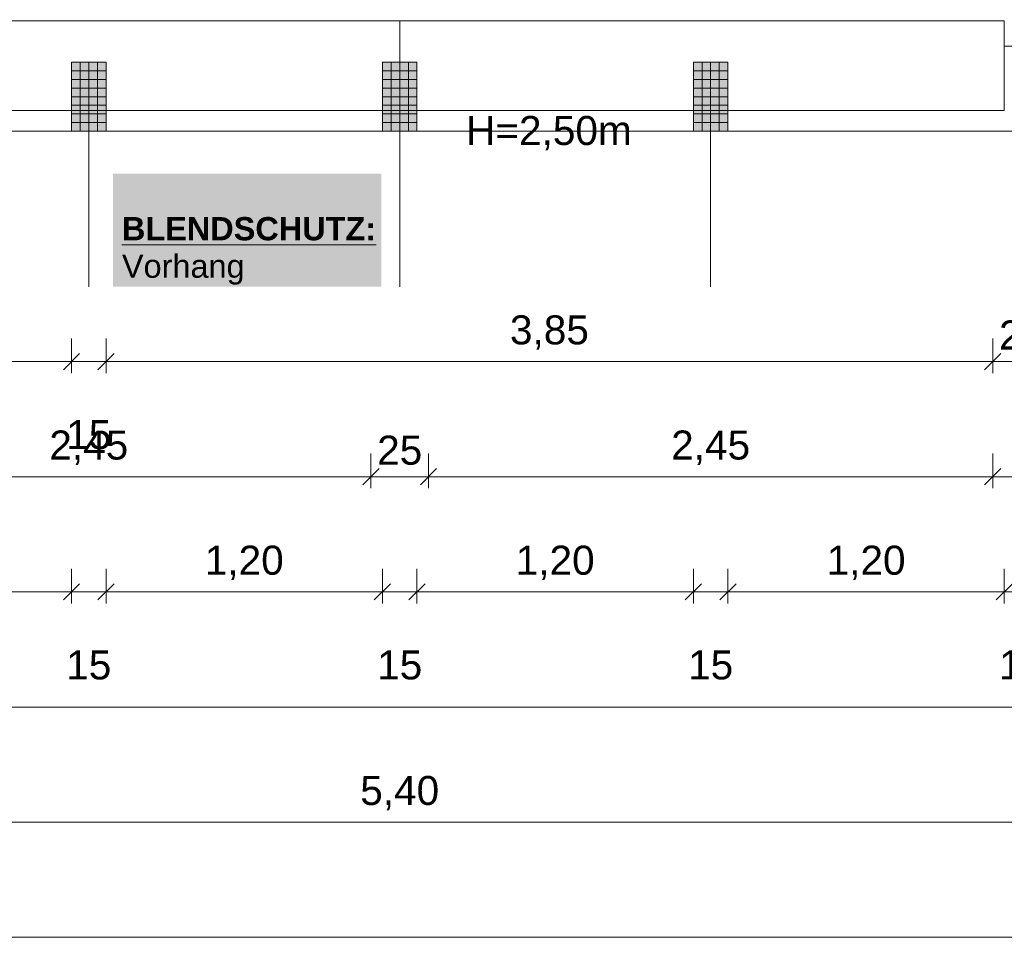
# Model space of a CAD drawing. Header units: metres. Extents: x -167 to 152, y -127 to 99.
# Tile 37 of 225: x -27.3 to -23.02, y -25.77 to -21.79. Entities that reach past the tile are written whole.
import ezdxf

# ---------------------------------------------------------------- set-up
doc = ezdxf.new("R2010")
doc.units = ezdxf.units.M
doc.header["$PDMODE"] = 1
doc.header["$PDSIZE"] = -2
doc.linetypes.add('Raster 01', pattern=[2, 1, -1])
doc.layers.get('0').update_dxf_attribs({"lineweight": 25})
for name, color, linetype, lineweight, true_color in [('014_Fassadenarbeiten-000 Aufsicht Betonfertigteile', 7, 'Continuous', 9, 0xc0c0c0), ('031_Metallbauarbeiten-330 Aufsicht Metallbauarbeiten', 7, 'Continuous', 9, 0xa6a6a6), ('AV1-Raster', 7, 'Raster 01', 9, 0xa6a6a6)]:
    doc.layers.add(name, color=color, linetype=linetype, lineweight=lineweight, true_color=true_color)
for name, color, linetype, lineweight in [('014_Fassadenarbeiten-330 Betonfertigteile vertikal', 7, 'Continuous', 9), ('030_Sonnenschutzarbeiten-BLENDSCHUTZ', 7, 'Continuous', 5), ('030_Sonnenschutzarbeiten-BLENDSCHUTZ  Beschriftung', 7, 'Continuous', 5), ('_1.35m (3D)', 7, 'Continuous', 9), ('_OG 1 (2D)', 7, 'Continuous', 9), ('_OG 1 - DS (2D)', 7, 'Continuous', 9), ('Bemaßung-Bemaßung', 7, 'Continuous', 9)]:
    doc.layers.add(name, color=color, linetype=linetype, lineweight=lineweight)
doc.layers.get('0').freeze()
doc.styles.add('Arial', font='arial.ttf')
doc.styles.add('Arial (bold)', font='arialbd.ttf')
doc.dimstyles.new('COE 50', dxfattribs={"dimtxt": 126.090495, "dimasz": 0.001414, "dimexe": 0.001, "dimexo": 0.01, "dimgap": 0.001, "dimtad": 1, "dimdec": 3, "dimtxsty": 'Arial', "dimblk": 'VW_SLASH-4', "dimblk1": 'VW_SLASH-4', "dimblk2": 'VW_SLASH-4', "dimcen": 0, "dimadec": 3, "dimazin": 0, "dimtfac": 0.8, "dimtdec": 3, "dimtix": 1, "dimtmove": 0, "dimatfit": 0, "dimldrblk": 'VW_SLASH-3', "dimfxl": 0.002, "dimfxlon": 1, "dimfrac": 2, "dimtolj": 1, "dimarcsym": 0})
pattern_1 = [(-90, (0, 0), (0.0375, 0), [])]
pattern_2 = [(0, (0, 0), (2e-18, -0.0375), [])]

# ---------------------------------------------------------------- blocks, each defined once
blk = doc.blocks.new('Group-2')
at = {"layer": 'AV1-Raster'}
for p, q in [((-27, -22.95), (-27, 1.35)), ((-25.65, -22.95), (-25.65, 1.35)), ((-24.3, -22.95), (-24.3, 1.35))]:
    blk.add_line(p, q, dxfattribs=at)
blk = doc.blocks.new('1.35m (3D)')
at = {"layer": 'AV1-Raster', "color": 7}
blk.add_blockref('Group-2', (0, 0), dxfattribs=at)
blk = doc.blocks.new('Group-11')
at = {"layer": '030_Sonnenschutzarbeiten-BLENDSCHUTZ  Beschriftung', "color": 6, "linetype": 'Continuous', "transparency": 33554559}
blk.add_solid([(-26.8946, -22.95), (-25.7299, -22.95), (-26.8946, -22.4589), (-25.7299, -22.4589)], dxfattribs=at)
at = {"layer": '030_Sonnenschutzarbeiten-BLENDSCHUTZ  Beschriftung', "insert": (-26.8561, -22.6477), "char_height": 0.100872, "attachment_point": 1, "line_spacing_factor": 0.967016, "style": 'Arial (bold)'}
blk.add_mtext('{\\LBLENDSCHUTZ:}{\\fArial|b0|i0|c0|p0;\\l\\PVorhang}', dxfattribs=at)
blk = doc.blocks.new('VW_SLASH-4')
at = {"color": 0, "linetype": 'ByBlock', "lineweight": -2, "transparency": 16777216}
blk.add_line((0, 0), (-1, 0), dxfattribs=at)
at = {"color": 0, "linetype": 'Continuous', "lineweight": 15, "transparency": 16777216, "flags": 128}
blk.add_lwpolyline([(0.5, 0.5), (-0.5, -0.5)], dxfattribs=at)
blk = doc.blocks.new('*D24')
at = {"layer": '030_Sonnenschutzarbeiten-BLENDSCHUTZ', "color": 0, "lineweight": -2}
for p, q in [((-30.925, -22.025), (-30.925, -22.175)), ((-27.075, -22.025), (-27.075, -22.175)), ((-27.1457, -22.125), (-30.8543, -22.125))]:
    blk.add_line(p, q, dxfattribs=at)
at = {"layer": 'Defpoints', "color": 0}
for p in [(-30.925, -21.385), (-27.075, -21.385), (-30.925, -22.125)]:
    blk.add_point(p, dxfattribs=at)
at = {"layer": '030_Sonnenschutzarbeiten-BLENDSCHUTZ', "color": 0, "lineweight": -2, "xscale": 0.070693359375, "yscale": 0.070693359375, "zscale": 0.070693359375, "rotation": 180}
blk.add_blockref('VW_SLASH-4', (-30.925, -22.125), dxfattribs=at)
at = {"layer": '030_Sonnenschutzarbeiten-BLENDSCHUTZ', "color": 0, "lineweight": -2, "xscale": 0.070693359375, "yscale": 0.070693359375, "zscale": 0.070693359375}
blk.add_blockref('VW_SLASH-4', (-27.075, -22.125), dxfattribs=at)
at = {"layer": '030_Sonnenschutzarbeiten-BLENDSCHUTZ', "color": 0, "lineweight": 13, "insert": (-29, -21.9992), "char_height": 0.12609, "attachment_point": 5, "style": 'Arial'}
blk.add_mtext('\\A1;3,85', dxfattribs=at)
blk = doc.blocks.new('VW_SLASH-3')
at = {"color": 0, "linetype": 'ByBlock', "lineweight": -2, "transparency": 16777216}
blk.add_line((0, 0), (-1, 0), dxfattribs=at)
at = {"color": 0, "linetype": 'Continuous', "lineweight": 15, "transparency": 16777216, "flags": 128}
blk.add_lwpolyline([(0.5, 0.5), (-0.5, -0.5)], dxfattribs=at)
blk = doc.blocks.new('*D25')
at = {"layer": '030_Sonnenschutzarbeiten-BLENDSCHUTZ', "color": 0, "lineweight": -2}
for p, q in [((-26.925, -22.025), (-26.925, -22.175)), ((-23.075, -22.025), (-23.075, -22.175)), ((-23.1457, -22.125), (-26.8543, -22.125))]:
    blk.add_line(p, q, dxfattribs=at)
at = {"layer": 'Defpoints', "color": 0}
for p in [(-26.925, -21.385), (-23.075, -21.385), (-26.925, -22.125)]:
    blk.add_point(p, dxfattribs=at)
at = {"layer": '030_Sonnenschutzarbeiten-BLENDSCHUTZ', "color": 0, "lineweight": -2, "xscale": 0.070693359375, "yscale": 0.070693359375, "zscale": 0.070693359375, "rotation": 180}
blk.add_blockref('VW_SLASH-4', (-26.925, -22.125), dxfattribs=at)
at = {"layer": '030_Sonnenschutzarbeiten-BLENDSCHUTZ', "color": 0, "lineweight": -2, "xscale": 0.070693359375, "yscale": 0.070693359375, "zscale": 0.070693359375}
blk.add_blockref('VW_SLASH-4', (-23.075, -22.125), dxfattribs=at)
at = {"layer": '030_Sonnenschutzarbeiten-BLENDSCHUTZ', "color": 0, "lineweight": 13, "insert": (-25, -21.9992), "char_height": 0.12609, "attachment_point": 5, "style": 'Arial'}
blk.add_mtext('\\A1;3,85', dxfattribs=at)
blk = doc.blocks.new('*D416')
at = {"layer": 'Bemaßung-Bemaßung', "color": 0, "lineweight": -2}
for p, q in [((-39.15, -25.675), (-39.15, -25.825)), ((0, -25.675), (0, -25.825)), ((-0.0707, -25.775), (-39.0793, -25.775))]:
    blk.add_line(p, q, dxfattribs=at)
at = {"layer": 'Defpoints', "color": 0}
for p in [(-39.15, -21.6), (0, -21.6), (-39.15, -25.775)]:
    blk.add_point(p, dxfattribs=at)
at = {"layer": 'Bemaßung-Bemaßung', "color": 0, "lineweight": -2, "xscale": 0.070693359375, "yscale": 0.070693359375, "zscale": 0.070693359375, "rotation": 180}
blk.add_blockref('VW_SLASH-4', (-39.15, -25.775), dxfattribs=at)
at = {"layer": 'Bemaßung-Bemaßung', "color": 0, "lineweight": -2, "xscale": 0.070693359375, "yscale": 0.070693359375, "zscale": 0.070693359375}
blk.add_blockref('VW_SLASH-4', (0, -25.775), dxfattribs=at)
at = {"layer": 'Bemaßung-Bemaßung', "color": 0, "insert": (-19.575, -25.6341), "char_height": 0.15131, "attachment_point": 5, "style": 'Arial'}
blk.add_mtext('\\A1;39,15', dxfattribs=at)
blk = doc.blocks.new('*D419')
at = {"layer": 'Bemaßung-Bemaßung', "color": 0, "lineweight": -2}
for p, q in [((-28.35, -25.175), (-28.35, -25.325)), ((-22.95, -25.175), (-22.95, -25.325)), ((-23.0207, -25.275), (-28.2793, -25.275))]:
    blk.add_line(p, q, dxfattribs=at)
at = {"layer": 'Defpoints', "color": 0}
for p in [(-28.35, -21.6), (-22.95, -21.6), (-28.35, -25.275)]:
    blk.add_point(p, dxfattribs=at)
at = {"layer": 'Bemaßung-Bemaßung', "color": 0, "lineweight": -2, "xscale": 0.070693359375, "yscale": 0.070693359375, "zscale": 0.070693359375, "rotation": 180}
blk.add_blockref('VW_SLASH-4', (-28.35, -25.275), dxfattribs=at)
at = {"layer": 'Bemaßung-Bemaßung', "color": 0, "lineweight": -2, "xscale": 0.070693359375, "yscale": 0.070693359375, "zscale": 0.070693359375}
blk.add_blockref('VW_SLASH-4', (-22.95, -25.275), dxfattribs=at)
at = {"layer": 'Bemaßung-Bemaßung', "color": 0, "insert": (-25.65, -25.1492), "char_height": 0.12609, "attachment_point": 5, "style": 'Arial'}
blk.add_mtext('\\A1;5,40', dxfattribs=at)
blk = doc.blocks.new('*D432')
at = {"layer": 'Bemaßung-Bemaßung', "color": 0, "lineweight": -2}
for p, q in [((-39.825, -24.675), (-39.825, -24.825)), ((0.675, -24.675), (0.675, -24.825)), ((0.6043, -24.775), (-39.7543, -24.775))]:
    blk.add_line(p, q, dxfattribs=at)
at = {"layer": 'Defpoints', "color": 0}
for p in [(-39.825, -22.275), (0.675, -22.275), (-39.825, -24.775)]:
    blk.add_point(p, dxfattribs=at)
at = {"layer": 'Bemaßung-Bemaßung', "color": 0, "lineweight": -2, "xscale": 0.070693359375, "yscale": 0.070693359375, "zscale": 0.070693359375, "rotation": 180}
blk.add_blockref('VW_SLASH-4', (-39.825, -24.775), dxfattribs=at)
at = {"layer": 'Bemaßung-Bemaßung', "color": 0, "lineweight": -2, "xscale": 0.070693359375, "yscale": 0.070693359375, "zscale": 0.070693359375}
blk.add_blockref('VW_SLASH-4', (0.675, -24.775), dxfattribs=at)
at = {"layer": 'Bemaßung-Bemaßung', "color": 0, "insert": (-19.575, -24.6492), "char_height": 0.12609, "attachment_point": 5, "style": 'Arial'}
blk.add_mtext('\\A1;40,50', dxfattribs=at)
blk = doc.blocks.new('*D470')
at = {"layer": 'Bemaßung-Bemaßung', "color": 0, "linetype": 'Continuous', "lineweight": -2}
for p, q in [((-23.025, -24.175), (-23.025, -24.325)), ((-22.875, -24.175), (-22.875, -24.325)), ((-23.0957, -24.275), (-23.1664, -24.275)), ((-23.025, -24.275), (-22.875, -24.275)), ((-22.8043, -24.275), (-22.7336, -24.275))]:
    blk.add_line(p, q, dxfattribs=at)
at = {"layer": 'Defpoints', "color": 0}
for p in [(-23.025, -22.275), (-22.875, -22.275), (-22.875, -24.275)]:
    blk.add_point(p, dxfattribs=at)
at = {"layer": 'Bemaßung-Bemaßung', "color": 0, "lineweight": -2, "xscale": 0.070693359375, "yscale": 0.070693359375, "zscale": 0.070693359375}
blk.add_blockref('VW_SLASH-4', (-23.025, -24.275), dxfattribs=at)
at = {"layer": 'Bemaßung-Bemaßung', "color": 0, "lineweight": -2, "xscale": 0.070693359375, "yscale": 0.070693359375, "zscale": 0.070693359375, "rotation": 180}
blk.add_blockref('VW_SLASH-4', (-22.875, -24.275), dxfattribs=at)
at = {"layer": 'Bemaßung-Bemaßung', "color": 0, "insert": (-22.95, -24.5931), "char_height": 0.12609, "attachment_point": 5, "style": 'Arial'}
blk.add_mtext('\\A1;15', dxfattribs=at)
blk = doc.blocks.new('*D471')
at = {"layer": 'Bemaßung-Bemaßung', "color": 0, "linetype": 'Continuous', "lineweight": -2}
for p, q in [((-24.225, -24.175), (-24.225, -24.325)), ((-23.025, -24.175), (-23.025, -24.325)), ((-24.1543, -24.275), (-23.0957, -24.275))]:
    blk.add_line(p, q, dxfattribs=at)
at = {"layer": 'Defpoints', "color": 0}
for p in [(-24.225, -22.275), (-23.025, -22.275), (-23.025, -24.275)]:
    blk.add_point(p, dxfattribs=at)
at = {"layer": 'Bemaßung-Bemaßung', "color": 0, "lineweight": -2, "xscale": 0.070693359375, "yscale": 0.070693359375, "zscale": 0.070693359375, "rotation": 180}
blk.add_blockref('VW_SLASH-4', (-24.225, -24.275), dxfattribs=at)
at = {"layer": 'Bemaßung-Bemaßung', "color": 0, "lineweight": -2, "xscale": 0.070693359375, "yscale": 0.070693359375, "zscale": 0.070693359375}
blk.add_blockref('VW_SLASH-4', (-23.025, -24.275), dxfattribs=at)
at = {"layer": 'Bemaßung-Bemaßung', "color": 0, "insert": (-23.625, -24.1492), "char_height": 0.12609, "attachment_point": 5, "style": 'Arial'}
blk.add_mtext('\\A1;1,20', dxfattribs=at)
blk = doc.blocks.new('*D472')
at = {"layer": 'Bemaßung-Bemaßung', "color": 0, "linetype": 'Continuous', "lineweight": -2}
for p, q in [((-24.375, -24.175), (-24.375, -24.325)), ((-24.225, -24.175), (-24.225, -24.325)), ((-24.4457, -24.275), (-24.5164, -24.275)), ((-24.375, -24.275), (-24.225, -24.275)), ((-24.1543, -24.275), (-24.0836, -24.275))]:
    blk.add_line(p, q, dxfattribs=at)
at = {"layer": 'Defpoints', "color": 0}
for p in [(-24.375, -22.275), (-24.225, -22.275), (-24.225, -24.275)]:
    blk.add_point(p, dxfattribs=at)
at = {"layer": 'Bemaßung-Bemaßung', "color": 0, "lineweight": -2, "xscale": 0.070693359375, "yscale": 0.070693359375, "zscale": 0.070693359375}
blk.add_blockref('VW_SLASH-4', (-24.375, -24.275), dxfattribs=at)
at = {"layer": 'Bemaßung-Bemaßung', "color": 0, "lineweight": -2, "xscale": 0.070693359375, "yscale": 0.070693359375, "zscale": 0.070693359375, "rotation": 180}
blk.add_blockref('VW_SLASH-4', (-24.225, -24.275), dxfattribs=at)
at = {"layer": 'Bemaßung-Bemaßung', "color": 0, "insert": (-24.3, -24.5931), "char_height": 0.12609, "attachment_point": 5, "style": 'Arial'}
blk.add_mtext('\\A1;15', dxfattribs=at)
blk = doc.blocks.new('*D473')
at = {"layer": 'Bemaßung-Bemaßung', "color": 0, "linetype": 'Continuous', "lineweight": -2}
for p, q in [((-25.575, -24.175), (-25.575, -24.325)), ((-24.375, -24.175), (-24.375, -24.325)), ((-25.5043, -24.275), (-24.4457, -24.275))]:
    blk.add_line(p, q, dxfattribs=at)
at = {"layer": 'Defpoints', "color": 0}
for p in [(-25.575, -22.275), (-24.375, -22.275), (-24.375, -24.275)]:
    blk.add_point(p, dxfattribs=at)
at = {"layer": 'Bemaßung-Bemaßung', "color": 0, "lineweight": -2, "xscale": 0.070693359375, "yscale": 0.070693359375, "zscale": 0.070693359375, "rotation": 180}
blk.add_blockref('VW_SLASH-4', (-25.575, -24.275), dxfattribs=at)
at = {"layer": 'Bemaßung-Bemaßung', "color": 0, "lineweight": -2, "xscale": 0.070693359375, "yscale": 0.070693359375, "zscale": 0.070693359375}
blk.add_blockref('VW_SLASH-4', (-24.375, -24.275), dxfattribs=at)
at = {"layer": 'Bemaßung-Bemaßung', "color": 0, "insert": (-24.975, -24.1492), "char_height": 0.12609, "attachment_point": 5, "style": 'Arial'}
blk.add_mtext('\\A1;1,20', dxfattribs=at)
blk = doc.blocks.new('*D474')
at = {"layer": 'Bemaßung-Bemaßung', "color": 0, "linetype": 'Continuous', "lineweight": -2}
for p, q in [((-25.725, -24.175), (-25.725, -24.325)), ((-25.575, -24.175), (-25.575, -24.325)), ((-25.7957, -24.275), (-25.8664, -24.275)), ((-25.725, -24.275), (-25.575, -24.275)), ((-25.5043, -24.275), (-25.4336, -24.275))]:
    blk.add_line(p, q, dxfattribs=at)
at = {"layer": 'Defpoints', "color": 0}
for p in [(-25.725, -22.275), (-25.575, -22.275), (-25.575, -24.275)]:
    blk.add_point(p, dxfattribs=at)
at = {"layer": 'Bemaßung-Bemaßung', "color": 0, "lineweight": -2, "xscale": 0.070693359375, "yscale": 0.070693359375, "zscale": 0.070693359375}
blk.add_blockref('VW_SLASH-4', (-25.725, -24.275), dxfattribs=at)
at = {"layer": 'Bemaßung-Bemaßung', "color": 0, "lineweight": -2, "xscale": 0.070693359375, "yscale": 0.070693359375, "zscale": 0.070693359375, "rotation": 180}
blk.add_blockref('VW_SLASH-4', (-25.575, -24.275), dxfattribs=at)
at = {"layer": 'Bemaßung-Bemaßung', "color": 0, "insert": (-25.65, -24.5931), "char_height": 0.12609, "attachment_point": 5, "style": 'Arial'}
blk.add_mtext('\\A1;15', dxfattribs=at)
blk = doc.blocks.new('*D475')
at = {"layer": 'Bemaßung-Bemaßung', "color": 0, "linetype": 'Continuous', "lineweight": -2}
for p, q in [((-26.925, -24.175), (-26.925, -24.325)), ((-25.725, -24.175), (-25.725, -24.325)), ((-26.8543, -24.275), (-25.7957, -24.275))]:
    blk.add_line(p, q, dxfattribs=at)
at = {"layer": 'Defpoints', "color": 0}
for p in [(-26.925, -22.275), (-25.725, -22.275), (-25.725, -24.275)]:
    blk.add_point(p, dxfattribs=at)
at = {"layer": 'Bemaßung-Bemaßung', "color": 0, "lineweight": -2, "xscale": 0.070693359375, "yscale": 0.070693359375, "zscale": 0.070693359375, "rotation": 180}
blk.add_blockref('VW_SLASH-4', (-26.925, -24.275), dxfattribs=at)
at = {"layer": 'Bemaßung-Bemaßung', "color": 0, "lineweight": -2, "xscale": 0.070693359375, "yscale": 0.070693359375, "zscale": 0.070693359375}
blk.add_blockref('VW_SLASH-4', (-25.725, -24.275), dxfattribs=at)
at = {"layer": 'Bemaßung-Bemaßung', "color": 0, "insert": (-26.325, -24.1492), "char_height": 0.12609, "attachment_point": 5, "style": 'Arial'}
blk.add_mtext('\\A1;1,20', dxfattribs=at)
blk = doc.blocks.new('*D476')
at = {"layer": 'Bemaßung-Bemaßung', "color": 0, "linetype": 'Continuous', "lineweight": -2}
for p, q in [((-27.075, -24.175), (-27.075, -24.325)), ((-26.925, -24.175), (-26.925, -24.325)), ((-27.1457, -24.275), (-27.2164, -24.275)), ((-27.075, -24.275), (-26.925, -24.275)), ((-26.8543, -24.275), (-26.7836, -24.275))]:
    blk.add_line(p, q, dxfattribs=at)
at = {"layer": 'Defpoints', "color": 0}
for p in [(-27.075, -22.275), (-26.925, -22.275), (-26.925, -24.275)]:
    blk.add_point(p, dxfattribs=at)
at = {"layer": 'Bemaßung-Bemaßung', "color": 0, "lineweight": -2, "xscale": 0.070693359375, "yscale": 0.070693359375, "zscale": 0.070693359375}
blk.add_blockref('VW_SLASH-4', (-27.075, -24.275), dxfattribs=at)
at = {"layer": 'Bemaßung-Bemaßung', "color": 0, "lineweight": -2, "xscale": 0.070693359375, "yscale": 0.070693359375, "zscale": 0.070693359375, "rotation": 180}
blk.add_blockref('VW_SLASH-4', (-26.925, -24.275), dxfattribs=at)
at = {"layer": 'Bemaßung-Bemaßung', "color": 0, "insert": (-27, -24.5931), "char_height": 0.12609, "attachment_point": 5, "style": 'Arial'}
blk.add_mtext('\\A1;15', dxfattribs=at)
blk = doc.blocks.new('*D477')
at = {"layer": 'Bemaßung-Bemaßung', "color": 0, "linetype": 'Continuous', "lineweight": -2}
for p, q in [((-28.275, -24.175), (-28.275, -24.325)), ((-27.075, -24.175), (-27.075, -24.325)), ((-28.2043, -24.275), (-27.1457, -24.275))]:
    blk.add_line(p, q, dxfattribs=at)
at = {"layer": 'Defpoints', "color": 0}
for p in [(-28.275, -22.275), (-27.075, -22.275), (-27.075, -24.275)]:
    blk.add_point(p, dxfattribs=at)
at = {"layer": 'Bemaßung-Bemaßung', "color": 0, "lineweight": -2, "xscale": 0.070693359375, "yscale": 0.070693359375, "zscale": 0.070693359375, "rotation": 180}
blk.add_blockref('VW_SLASH-4', (-28.275, -24.275), dxfattribs=at)
at = {"layer": 'Bemaßung-Bemaßung', "color": 0, "lineweight": -2, "xscale": 0.070693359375, "yscale": 0.070693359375, "zscale": 0.070693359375}
blk.add_blockref('VW_SLASH-4', (-27.075, -24.275), dxfattribs=at)
at = {"layer": 'Bemaßung-Bemaßung', "color": 0, "insert": (-27.675, -24.1492), "char_height": 0.12609, "attachment_point": 5, "style": 'Arial'}
blk.add_mtext('\\A1;1,20', dxfattribs=at)
blk = doc.blocks.new('*D577')
at = {"layer": 'Bemaßung-Bemaßung', "color": 0, "linetype": 'Continuous', "lineweight": -2}
for p, q in [((-30.975, -23.175), (-30.975, -23.325)), ((-27.075, -23.175), (-27.075, -23.325)), ((-27.1457, -23.275), (-30.9043, -23.275))]:
    blk.add_line(p, q, dxfattribs=at)
at = {"layer": 'Defpoints', "color": 0}
for p in [(-30.975, -21.475), (-27.075, -21.475), (-30.975, -23.275)]:
    blk.add_point(p, dxfattribs=at)
at = {"layer": 'Bemaßung-Bemaßung', "color": 0, "lineweight": -2, "xscale": 0.070693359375, "yscale": 0.070693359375, "zscale": 0.070693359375, "rotation": 180}
blk.add_blockref('VW_SLASH-4', (-30.975, -23.275), dxfattribs=at)
at = {"layer": 'Bemaßung-Bemaßung', "color": 0, "lineweight": -2, "xscale": 0.070693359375, "yscale": 0.070693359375, "zscale": 0.070693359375}
blk.add_blockref('VW_SLASH-4', (-27.075, -23.275), dxfattribs=at)
at = {"layer": 'Bemaßung-Bemaßung', "color": 0, "insert": (-29.025, -23.1492), "char_height": 0.12609, "attachment_point": 5, "style": 'Arial'}
blk.add_mtext('\\A1;3,90', dxfattribs=at)
blk = doc.blocks.new('*D578')
at = {"layer": 'Bemaßung-Bemaßung', "color": 0, "linetype": 'Continuous', "lineweight": -2}
for p, q in [((-27.075, -23.175), (-27.075, -23.325)), ((-26.925, -23.175), (-26.925, -23.325)), ((-27.1457, -23.275), (-27.2164, -23.275)), ((-26.925, -23.275), (-27.075, -23.275)), ((-26.8543, -23.275), (-26.7836, -23.275))]:
    blk.add_line(p, q, dxfattribs=at)
at = {"layer": 'Defpoints', "color": 0}
for p in [(-27.075, -21.475), (-26.925, -21.475), (-27.075, -23.275)]:
    blk.add_point(p, dxfattribs=at)
at = {"layer": 'Bemaßung-Bemaßung', "color": 0, "lineweight": -2, "xscale": 0.070693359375, "yscale": 0.070693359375, "zscale": 0.070693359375}
blk.add_blockref('VW_SLASH-4', (-27.075, -23.275), dxfattribs=at)
at = {"layer": 'Bemaßung-Bemaßung', "color": 0, "lineweight": -2, "xscale": 0.070693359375, "yscale": 0.070693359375, "zscale": 0.070693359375, "rotation": 180}
blk.add_blockref('VW_SLASH-4', (-26.925, -23.275), dxfattribs=at)
at = {"layer": 'Bemaßung-Bemaßung', "color": 0, "insert": (-27, -23.5931), "char_height": 0.12609, "attachment_point": 5, "style": 'Arial'}
blk.add_mtext('\\A1;15', dxfattribs=at)
blk = doc.blocks.new('*D579')
at = {"layer": 'Bemaßung-Bemaßung', "color": 0, "linetype": 'Continuous', "lineweight": -2}
for p, q in [((-26.925, -23.175), (-26.925, -23.325)), ((-23.075, -23.175), (-23.075, -23.325)), ((-23.1457, -23.275), (-26.8543, -23.275))]:
    blk.add_line(p, q, dxfattribs=at)
at = {"layer": 'Defpoints', "color": 0}
for p in [(-26.925, -21.475), (-23.075, -21.475), (-26.925, -23.275)]:
    blk.add_point(p, dxfattribs=at)
at = {"layer": 'Bemaßung-Bemaßung', "color": 0, "lineweight": -2, "xscale": 0.070693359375, "yscale": 0.070693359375, "zscale": 0.070693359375, "rotation": 180}
blk.add_blockref('VW_SLASH-4', (-26.925, -23.275), dxfattribs=at)
at = {"layer": 'Bemaßung-Bemaßung', "color": 0, "lineweight": -2, "xscale": 0.070693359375, "yscale": 0.070693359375, "zscale": 0.070693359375}
blk.add_blockref('VW_SLASH-4', (-23.075, -23.275), dxfattribs=at)
at = {"layer": 'Bemaßung-Bemaßung', "color": 0, "insert": (-25, -23.1492), "char_height": 0.12609, "attachment_point": 5, "style": 'Arial'}
blk.add_mtext('\\A1;3,85', dxfattribs=at)
blk = doc.blocks.new('*D580')
at = {"layer": 'Bemaßung-Bemaßung', "color": 0, "linetype": 'Continuous', "lineweight": -2}
for p, q in [((-23.075, -23.175), (-23.075, -23.325)), ((-22.825, -23.175), (-22.825, -23.325)), ((-23.1457, -23.275), (-23.2164, -23.275)), ((-22.825, -23.275), (-23.075, -23.275)), ((-22.7543, -23.275), (-22.6836, -23.275))]:
    blk.add_line(p, q, dxfattribs=at)
at = {"layer": 'Defpoints', "color": 0}
for p in [(-23.075, -21.475), (-22.825, -21.725), (-23.075, -23.275)]:
    blk.add_point(p, dxfattribs=at)
at = {"layer": 'Bemaßung-Bemaßung', "color": 0, "lineweight": -2, "xscale": 0.070693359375, "yscale": 0.070693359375, "zscale": 0.070693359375}
blk.add_blockref('VW_SLASH-4', (-23.075, -23.275), dxfattribs=at)
at = {"layer": 'Bemaßung-Bemaßung', "color": 0, "lineweight": -2, "xscale": 0.070693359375, "yscale": 0.070693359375, "zscale": 0.070693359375, "rotation": 180}
blk.add_blockref('VW_SLASH-4', (-22.825, -23.275), dxfattribs=at)
at = {"layer": 'Bemaßung-Bemaßung', "color": 0, "insert": (-22.95, -23.1606), "char_height": 0.12609, "attachment_point": 5, "style": 'Arial'}
blk.add_mtext('\\A1;25', dxfattribs=at)
blk = doc.blocks.new('*D625')
at = {"layer": 'Bemaßung-Bemaßung', "color": 0, "lineweight": -2}
for p, q in [((-28.225, -23.675), (-28.225, -23.825)), ((-25.775, -23.675), (-25.775, -23.825)), ((-25.8457, -23.775), (-28.1543, -23.775))]:
    blk.add_line(p, q, dxfattribs=at)
at = {"layer": 'Defpoints', "color": 0}
for p in [(-28.225, -21.475), (-25.775, -21.475), (-28.225, -23.775)]:
    blk.add_point(p, dxfattribs=at)
at = {"layer": 'Bemaßung-Bemaßung', "color": 0, "lineweight": -2, "xscale": 0.070693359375, "yscale": 0.070693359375, "zscale": 0.070693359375, "rotation": 180}
blk.add_blockref('VW_SLASH-4', (-28.225, -23.775), dxfattribs=at)
at = {"layer": 'Bemaßung-Bemaßung', "color": 0, "lineweight": -2, "xscale": 0.070693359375, "yscale": 0.070693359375, "zscale": 0.070693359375}
blk.add_blockref('VW_SLASH-4', (-25.775, -23.775), dxfattribs=at)
at = {"layer": 'Bemaßung-Bemaßung', "color": 0, "insert": (-27, -23.6492), "char_height": 0.12609, "attachment_point": 5, "style": 'Arial'}
blk.add_mtext('\\A1;2,45', dxfattribs=at)
blk = doc.blocks.new('*D626')
at = {"layer": 'Bemaßung-Bemaßung', "color": 0, "lineweight": -2}
for p, q in [((-25.775, -23.675), (-25.775, -23.825)), ((-25.525, -23.675), (-25.525, -23.825)), ((-25.8457, -23.775), (-25.9164, -23.775)), ((-25.525, -23.775), (-25.775, -23.775)), ((-25.4543, -23.775), (-25.3836, -23.775))]:
    blk.add_line(p, q, dxfattribs=at)
at = {"layer": 'Defpoints', "color": 0}
for p in [(-25.775, -21.475), (-25.525, -21.475), (-25.775, -23.775)]:
    blk.add_point(p, dxfattribs=at)
at = {"layer": 'Bemaßung-Bemaßung', "color": 0, "lineweight": -2, "xscale": 0.070693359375, "yscale": 0.070693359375, "zscale": 0.070693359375}
blk.add_blockref('VW_SLASH-4', (-25.775, -23.775), dxfattribs=at)
at = {"layer": 'Bemaßung-Bemaßung', "color": 0, "lineweight": -2, "xscale": 0.070693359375, "yscale": 0.070693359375, "zscale": 0.070693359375, "rotation": 180}
blk.add_blockref('VW_SLASH-4', (-25.525, -23.775), dxfattribs=at)
at = {"layer": 'Bemaßung-Bemaßung', "color": 0, "insert": (-25.65, -23.6606), "char_height": 0.12609, "attachment_point": 5, "style": 'Arial'}
blk.add_mtext('\\A1;25', dxfattribs=at)
blk = doc.blocks.new('*D627')
at = {"layer": 'Bemaßung-Bemaßung', "color": 0, "lineweight": -2}
for p, q in [((-25.525, -23.675), (-25.525, -23.825)), ((-23.075, -23.675), (-23.075, -23.825)), ((-23.1457, -23.775), (-25.4543, -23.775))]:
    blk.add_line(p, q, dxfattribs=at)
at = {"layer": 'Defpoints', "color": 0}
for p in [(-25.525, -21.475), (-23.075, -21.475), (-25.525, -23.775)]:
    blk.add_point(p, dxfattribs=at)
at = {"layer": 'Bemaßung-Bemaßung', "color": 0, "lineweight": -2, "xscale": 0.070693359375, "yscale": 0.070693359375, "zscale": 0.070693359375, "rotation": 180}
blk.add_blockref('VW_SLASH-4', (-25.525, -23.775), dxfattribs=at)
at = {"layer": 'Bemaßung-Bemaßung', "color": 0, "lineweight": -2, "xscale": 0.070693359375, "yscale": 0.070693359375, "zscale": 0.070693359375}
blk.add_blockref('VW_SLASH-4', (-23.075, -23.775), dxfattribs=at)
at = {"layer": 'Bemaßung-Bemaßung', "color": 0, "insert": (-24.3, -23.6492), "char_height": 0.12609, "attachment_point": 5, "style": 'Arial'}
blk.add_mtext('\\A1;2,45', dxfattribs=at)
blk = doc.blocks.new('*D628')
at = {"layer": 'Bemaßung-Bemaßung', "color": 0, "lineweight": -2}
for p, q in [((-23.075, -23.675), (-23.075, -23.825)), ((-18.775, -23.675), (-18.775, -23.825)), ((-18.8457, -23.775), (-23.0043, -23.775))]:
    blk.add_line(p, q, dxfattribs=at)
at = {"layer": 'Defpoints', "color": 0}
for p in [(-23.075, -21.475), (-18.775, -21.475), (-23.075, -23.775)]:
    blk.add_point(p, dxfattribs=at)
at = {"layer": 'Bemaßung-Bemaßung', "color": 0, "lineweight": -2, "xscale": 0.070693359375, "yscale": 0.070693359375, "zscale": 0.070693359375, "rotation": 180}
blk.add_blockref('VW_SLASH-4', (-23.075, -23.775), dxfattribs=at)
at = {"layer": 'Bemaßung-Bemaßung', "color": 0, "lineweight": -2, "xscale": 0.070693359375, "yscale": 0.070693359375, "zscale": 0.070693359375}
blk.add_blockref('VW_SLASH-4', (-18.775, -23.775), dxfattribs=at)
at = {"layer": 'Bemaßung-Bemaßung', "color": 0, "insert": (-20.925, -23.6492), "char_height": 0.12609, "attachment_point": 5, "style": 'Arial'}
blk.add_mtext('\\A1;4,30', dxfattribs=at)
blk = doc.blocks.new('OG 1 - DS (2D)')
at = {"layer": '030_Sonnenschutzarbeiten-BLENDSCHUTZ  Beschriftung', "color": 7}
blk.add_blockref('Group-11', (0, 0), dxfattribs=at)
at = {"layer": '030_Sonnenschutzarbeiten-BLENDSCHUTZ', "color": 7, "insert": (-25.3621, -22.2087), "char_height": 0.12609, "attachment_point": 1, "line_spacing_factor": 0.969122, "style": 'Arial'}
blk.add_mtext('H=2,50m', dxfattribs=at)
at = {"layer": '030_Sonnenschutzarbeiten-BLENDSCHUTZ', "color": 7, "lineweight": 13}
for p1, p2, picture, middle in [((-27.075, -21.385), (-30.925, -21.385), '*D24', (-29, -21.9992)), ((-23.075, -21.385), (-26.925, -21.385), '*D25', (-25, -21.9992))]:
    dim = blk.add_aligned_dim(p1=p1, p2=p2, distance=0.74, text='3,85', dimstyle='COE 50', override={"dimtxt": 0.12609, "dimasz": 0.070693, "dimexe": 0.05, "dimgap": 0.05, "dimpost": '<>', "dimtxsty": 'Arial', "dimtmove": 2, "dimfxl": 0.1}, dxfattribs=at)
    dim.commit()
    dim.dimension.update_dxf_attribs({"geometry": picture, "text_midpoint": middle})
blk = doc.blocks.new('OG 1 (2D)')
at = {"layer": '014_Fassadenarbeiten-000 Aufsicht Betonfertigteile', "flags": 128}
blk.add_lwpolyline([(-39.455, -21.905), (0.305, -21.905), (0.675, -22.275), (-39.825, -22.275)], close=True, dxfattribs=at)
at = {"layer": 'Bemaßung-Bemaßung'}
dim = blk.add_linear_dim(base=(-39.825, -24.775), p1=(0.675, -22.275), p2=(-39.825, -22.275), text='40,50', dimstyle='COE 50', override={"dimtxt": 0.12609, "dimasz": 0.070693, "dimexe": 0.05, "dimgap": 0.05, "dimpost": '<>', "dimtxsty": 'Arial', "dimtmove": 2, "dimfxl": 0.1}, dxfattribs=at)
dim.commit()
dim.dimension.update_dxf_attribs({"geometry": '*D432', "text_midpoint": (-19.575, -24.6492)})
at = {"layer": 'Bemaßung-Bemaßung', "linetype": 'Continuous'}
for base, p1, p2, text, override, picture, middle in [((-27.075, -24.275), (-28.275, -22.275), (-27.075, -22.275), '1,20', {"dimtxt": 0.12609, "dimasz": 0.070693, "dimexe": 0.05, "dimgap": 0.05, "dimpost": '<>', "dimtxsty": 'Arial', "dimtmove": 2, "dimfxl": 0.1}, '*D477', (-27.675, -24.1492)), ((-26.925, -24.275), (-27.075, -22.275), (-26.925, -22.275), '15', {"dimtxt": 0.12609, "dimasz": 0.070693, "dimexe": 0.05, "dimgap": 0.05, "dimpost": '<>', "dimtxsty": 'Arial', "dimtix": 0, "dimtmove": 2, "dimfxl": 0.1}, '*D476', (-27, -24.5931)), ((-25.725, -24.275), (-26.925, -22.275), (-25.725, -22.275), '1,20', {"dimtxt": 0.12609, "dimasz": 0.070693, "dimexe": 0.05, "dimgap": 0.05, "dimpost": '<>', "dimtxsty": 'Arial', "dimtmove": 2, "dimfxl": 0.1}, '*D475', (-26.325, -24.1492)), ((-25.575, -24.275), (-25.725, -22.275), (-25.575, -22.275), '15', {"dimtxt": 0.12609, "dimasz": 0.070693, "dimexe": 0.05, "dimgap": 0.05, "dimpost": '<>', "dimtxsty": 'Arial', "dimtix": 0, "dimtmove": 2, "dimfxl": 0.1}, '*D474', (-25.65, -24.5931)), ((-24.375, -24.275), (-25.575, -22.275), (-24.375, -22.275), '1,20', {"dimtxt": 0.12609, "dimasz": 0.070693, "dimexe": 0.05, "dimgap": 0.05, "dimpost": '<>', "dimtxsty": 'Arial', "dimtmove": 2, "dimfxl": 0.1}, '*D473', (-24.975, -24.1492)), ((-24.225, -24.275), (-24.375, -22.275), (-24.225, -22.275), '15', {"dimtxt": 0.12609, "dimasz": 0.070693, "dimexe": 0.05, "dimgap": 0.05, "dimpost": '<>', "dimtxsty": 'Arial', "dimtix": 0, "dimtmove": 2, "dimfxl": 0.1}, '*D472', (-24.3, -24.5931)), ((-23.025, -24.275), (-24.225, -22.275), (-23.025, -22.275), '1,20', {"dimtxt": 0.12609, "dimasz": 0.070693, "dimexe": 0.05, "dimgap": 0.05, "dimpost": '<>', "dimtxsty": 'Arial', "dimtmove": 2, "dimfxl": 0.1}, '*D471', (-23.625, -24.1492)), ((-22.875, -24.275), (-23.025, -22.275), (-22.875, -22.275), '15', {"dimtxt": 0.12609, "dimasz": 0.070693, "dimexe": 0.05, "dimgap": 0.05, "dimpost": '<>', "dimtxsty": 'Arial', "dimtix": 0, "dimtmove": 2, "dimfxl": 0.1}, '*D470', (-22.95, -24.5931))]:
    dim = blk.add_linear_dim(base=base, p1=p1, p2=p2, text=text, dimstyle='COE 50', override=override, dxfattribs=at)
    dim.commit()
    dim.dimension.update_dxf_attribs({"geometry": picture, "text_midpoint": middle})
at = {"color": 255}
blk.add_wipeout([(-25.65, -21.795), (-23.025, -21.795), (-23.025, -22.185), (-25.65, -22.185)], dxfattribs=at).dxf.layer = '031_Metallbauarbeiten-330 Aufsicht Metallbauarbeiten'
at = {"layer": '014_Fassadenarbeiten-330 Betonfertigteile vertikal', "linetype": 'Continuous', "lineweight": 0}
blk.add_hatch(color=9, dxfattribs=at).paths.add_polyline_path([(-24.225, -21.975), (-24.375, -21.975), (-24.375, -22.275), (-24.225, -22.275)])
at = {"layer": '014_Fassadenarbeiten-330 Betonfertigteile vertikal', "linetype": 'Continuous', "lineweight": 9}
h = blk.add_hatch(dxfattribs=at)
h.set_pattern_fill('Stahlbetonfertigteil', color=8, style=0, pattern_type=2)
h.set_pattern_definition(pattern_1)
h.paths.add_polyline_path([(-24.225, -21.975), (-24.375, -21.975), (-24.375, -22.275), (-24.225, -22.275)])
at = {"layer": '014_Fassadenarbeiten-330 Betonfertigteile vertikal', "linetype": 'Continuous', "lineweight": 13}
h = blk.add_hatch(dxfattribs=at)
h.set_pattern_fill('Stahlbetonfertigteil-1', color=8, style=0, pattern_type=2)
h.set_pattern_definition(pattern_2)
h.paths.add_polyline_path([(-24.225, -21.975), (-24.375, -21.975), (-24.375, -22.275), (-24.225, -22.275)])
at = {"layer": '014_Fassadenarbeiten-330 Betonfertigteile vertikal', "flags": 128}
blk.add_lwpolyline([(-24.225, -21.975), (-24.375, -21.975), (-24.375, -22.275), (-24.225, -22.275)], close=True, dxfattribs=at)
at = {"layer": '031_Metallbauarbeiten-330 Aufsicht Metallbauarbeiten', "flags": 128}
blk.add_lwpolyline([(-25.65, -21.795), (-23.025, -21.795), (-23.025, -22.185), (-25.65, -22.185)], close=True, dxfattribs=at)
at = {"layer": 'Bemaßung-Bemaßung'}
for base, p1, p2, text, picture, middle in [((-25.525, -23.775), (-23.075, -21.475), (-25.525, -21.475), '2,45', '*D627', (-24.3, -23.6492)), ((-23.075, -23.775), (-18.775, -21.475), (-23.075, -21.475), '4,30', '*D628', (-20.925, -23.6492))]:
    dim = blk.add_linear_dim(base=base, p1=p1, p2=p2, text=text, dimstyle='COE 50', override={"dimtxt": 0.12609, "dimasz": 0.070693, "dimexe": 0.05, "dimgap": 0.05, "dimpost": '<>', "dimtxsty": 'Arial', "dimtmove": 2, "dimfxl": 0.1}, dxfattribs=at)
    dim.commit()
    dim.dimension.update_dxf_attribs({"geometry": picture, "text_midpoint": middle})
at = {"layer": 'Bemaßung-Bemaßung', "linetype": 'Continuous'}
dim = blk.add_linear_dim(base=(-23.075, -23.275), p1=(-22.825, -21.725), p2=(-23.075, -21.475), text='25', dimstyle='COE 50', override={"dimtxt": 0.12609, "dimasz": 0.070693, "dimexe": 0.05, "dimgap": 0.05, "dimpost": '<>', "dimtxsty": 'Arial', "dimtmove": 2, "dimfxl": 0.1}, dxfattribs=at)
dim.commit()
dim.dimension.update_dxf_attribs({"geometry": '*D580', "text_midpoint": (-22.95, -23.1606)})
at = {"color": 255}
blk.add_wipeout([(-28.35, -21.795), (-25.65, -21.795), (-25.65, -22.185), (-28.35, -22.185)], dxfattribs=at).dxf.layer = '031_Metallbauarbeiten-330 Aufsicht Metallbauarbeiten'
at = {"layer": '014_Fassadenarbeiten-330 Betonfertigteile vertikal', "linetype": 'Continuous', "lineweight": 0}
for points in [[(-26.925, -21.975), (-27.075, -21.975), (-27.075, -22.275), (-26.925, -22.275)], [(-25.575, -21.975), (-25.725, -21.975), (-25.725, -22.275), (-25.575, -22.275)]]:
    blk.add_hatch(color=9, dxfattribs=at).paths.add_polyline_path(points)
at = {"layer": '014_Fassadenarbeiten-330 Betonfertigteile vertikal', "linetype": 'Continuous', "lineweight": 9}
h = blk.add_hatch(dxfattribs=at)
h.set_pattern_fill('Stahlbetonfertigteil', color=8, style=0, pattern_type=2)
h.set_pattern_definition(pattern_1)
h.paths.add_polyline_path([(-26.925, -21.975), (-27.075, -21.975), (-27.075, -22.275), (-26.925, -22.275)])
at = {"layer": '014_Fassadenarbeiten-330 Betonfertigteile vertikal', "linetype": 'Continuous', "lineweight": 13}
h = blk.add_hatch(dxfattribs=at)
h.set_pattern_fill('Stahlbetonfertigteil-1', color=8, style=0, pattern_type=2)
h.set_pattern_definition(pattern_2)
h.paths.add_polyline_path([(-26.925, -21.975), (-27.075, -21.975), (-27.075, -22.275), (-26.925, -22.275)])
at = {"layer": '014_Fassadenarbeiten-330 Betonfertigteile vertikal', "linetype": 'Continuous', "lineweight": 9}
h = blk.add_hatch(dxfattribs=at)
h.set_pattern_fill('Stahlbetonfertigteil', color=8, style=0, pattern_type=2)
h.set_pattern_definition(pattern_1)
h.paths.add_polyline_path([(-25.575, -21.975), (-25.725, -21.975), (-25.725, -22.275), (-25.575, -22.275)])
at = {"layer": '014_Fassadenarbeiten-330 Betonfertigteile vertikal', "linetype": 'Continuous', "lineweight": 13}
h = blk.add_hatch(dxfattribs=at)
h.set_pattern_fill('Stahlbetonfertigteil-1', color=8, style=0, pattern_type=2)
h.set_pattern_definition(pattern_2)
h.paths.add_polyline_path([(-25.575, -21.975), (-25.725, -21.975), (-25.725, -22.275), (-25.575, -22.275)])
at = {"layer": '014_Fassadenarbeiten-330 Betonfertigteile vertikal', "flags": 128}
for points in [[(-26.925, -21.975), (-27.075, -21.975), (-27.075, -22.275), (-26.925, -22.275)], [(-25.575, -21.975), (-25.725, -21.975), (-25.725, -22.275), (-25.575, -22.275)]]:
    blk.add_lwpolyline(points, close=True, dxfattribs=at)
at = {"layer": '031_Metallbauarbeiten-330 Aufsicht Metallbauarbeiten', "flags": 128}
blk.add_lwpolyline([(-28.35, -21.795), (-25.65, -21.795), (-25.65, -22.185), (-28.35, -22.185)], close=True, dxfattribs=at)
at = {"layer": 'Bemaßung-Bemaßung', "linetype": 'Continuous'}
for base, p1, p2, text, override, picture, middle in [((-30.975, -23.275), (-27.075, -21.475), (-30.975, -21.475), '3,90', {"dimtxt": 0.12609, "dimasz": 0.070693, "dimexe": 0.05, "dimgap": 0.05, "dimpost": '<>', "dimtxsty": 'Arial', "dimtmove": 2, "dimfxl": 0.1}, '*D577', (-29.025, -23.1492)), ((-27.075, -23.275), (-26.925, -21.475), (-27.075, -21.475), '15', {"dimtxt": 0.12609, "dimasz": 0.070693, "dimexe": 0.05, "dimgap": 0.05, "dimpost": '<>', "dimtxsty": 'Arial', "dimtix": 0, "dimtmove": 2, "dimfxl": 0.1}, '*D578', (-27, -23.5931)), ((-26.925, -23.275), (-23.075, -21.475), (-26.925, -21.475), '3,85', {"dimtxt": 0.12609, "dimasz": 0.070693, "dimexe": 0.05, "dimgap": 0.05, "dimpost": '<>', "dimtxsty": 'Arial', "dimtmove": 2, "dimfxl": 0.1}, '*D579', (-25, -23.1492))]:
    dim = blk.add_linear_dim(base=base, p1=p1, p2=p2, text=text, dimstyle='COE 50', override=override, dxfattribs=at)
    dim.commit()
    dim.dimension.update_dxf_attribs({"geometry": picture, "text_midpoint": middle})
at = {"layer": 'Bemaßung-Bemaßung'}
for base, p1, p2, text, picture, middle in [((-28.225, -23.775), (-25.775, -21.475), (-28.225, -21.475), '2,45', '*D625', (-27, -23.6492)), ((-25.775, -23.775), (-25.525, -21.475), (-25.775, -21.475), '25', '*D626', (-25.65, -23.6606))]:
    dim = blk.add_linear_dim(base=base, p1=p1, p2=p2, text=text, dimstyle='COE 50', override={"dimtxt": 0.12609, "dimasz": 0.070693, "dimexe": 0.05, "dimgap": 0.05, "dimpost": '<>', "dimtxsty": 'Arial', "dimtmove": 2, "dimfxl": 0.1}, dxfattribs=at)
    dim.commit()
    dim.dimension.update_dxf_attribs({"geometry": picture, "text_midpoint": middle})
at = {"layer": 'Bemaßung-Bemaßung', "color": 1}
for base, p1, p2, text, override, picture, middle in [((-39.15, -25.775), (0, -21.6), (-39.15, -21.6), '39,15', {"dimtxt": 0.151309, "dimasz": 0.070693, "dimexe": 0.05, "dimgap": 0.05, "dimpost": '<>', "dimtxsty": 'Arial', "dimtmove": 2, "dimfxl": 0.1}, '*D416', (-19.575, -25.6341)), ((-28.35, -25.275), (-22.95, -21.6), (-28.35, -21.6), '5,40', {"dimtxt": 0.12609, "dimasz": 0.070693, "dimexe": 0.05, "dimgap": 0.05, "dimpost": '<>', "dimtxsty": 'Arial', "dimtmove": 2, "dimfxl": 0.1}, '*D419', (-25.65, -25.1492))]:
    dim = blk.add_linear_dim(base=base, p1=p1, p2=p2, text=text, dimstyle='COE 50', override=override, dxfattribs=at)
    dim.commit()
    dim.dimension.update_dxf_attribs({"geometry": picture, "text_midpoint": middle})

msp = doc.modelspace()

# ---------------------------------------------------------------- block references
at = {"layer": '_1.35m (3D)'}
msp.add_blockref('1.35m (3D)', (0, 0), dxfattribs=at)

# ---------------------------------------------------------------- next in the draw order: block references
at = {"layer": '_OG 1 - DS (2D)'}
msp.add_blockref('OG 1 - DS (2D)', (0, 0), dxfattribs=at)

# ---------------------------------------------------------------- next in the draw order: block references
at = {"layer": '_OG 1 (2D)'}
msp.add_blockref('OG 1 (2D)', (0, 0), dxfattribs=at)

doc.saveas('drawing.dxf')
